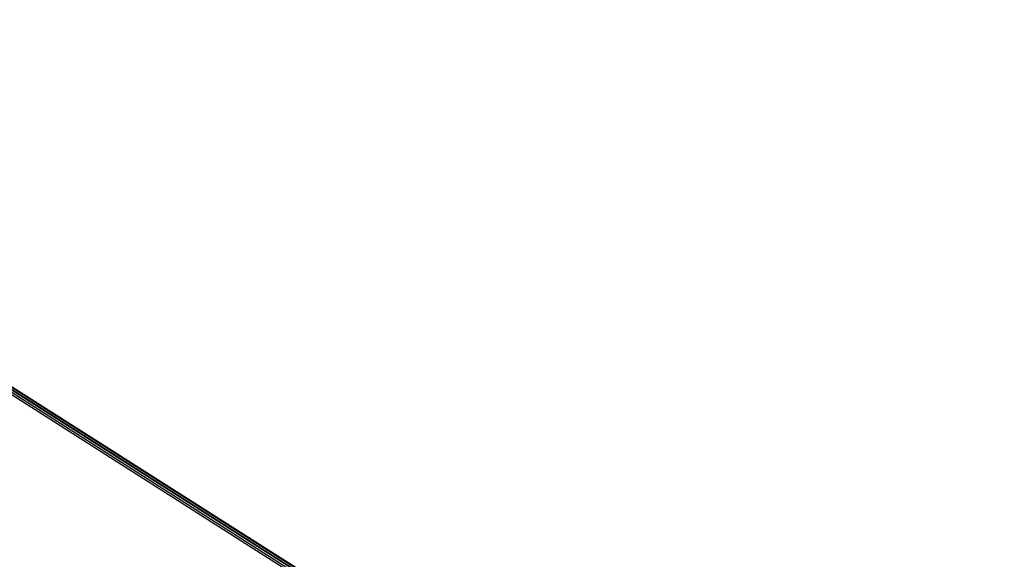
# Model space of a CAD drawing. Extents: x 1160061 to 2574774, y 200346 to 1150371.
# Tile 118 of 123: x 2465080 to 2482675, y 376641 to 386276. Entities that reach past the tile are written whole.
import ezdxf

# ---------------------------------------------------------------- set-up
doc = ezdxf.new("R2010")
doc.units = 0
doc.header["$MEASUREMENT"] = 0
doc.layers.add('Prop Drainage Structure Scour Hole Detail CELL', color=9, linetype='Continuous', lineweight=30)
doc.layers.add('Typical Terminator CELL', color=7, linetype='Continuous', lineweight=0)
doc.styles.add('Style-GEOMETRICFUTURA_211_M_L', font='GEOMETRICFUTURA_211_M_L.shx')
doc.dimstyles.new('erosion_control', dxfattribs={"dimtxt": 4.99999, "dimasz": 9.99998, "dimexe": 2.499995, "dimexo": 2.499995, "dimgap": 2.499995, "dimtad": 0, "dimtih": 1, "dimtoh": 1, "dimzin": 3, "dimdsep": 46, "dimtxsty": 'Style-GEOMETRICFUTURA_211_M_L', "dimcen": 0.09, "dimaunit": 1, "dimadec": 4, "dimazin": 3, "dimtfac": 1, "dimtofl": 0, "dimtmove": 0, "dimatfit": 1, "dimfxl": 1, "dimtzin": 3, "dimlwd": 106, "dimarcsym": 0})

# ---------------------------------------------------------------- blocks, each defined once
blk = doc.blocks.new('TERMINATOR_0.5')
at = {"color": 1, "linetype": 'Continuous', "lineweight": 0}
blk.add_line((0, 0), (-0.992551, -0.12183), dxfattribs=at)
at = {"layer": 'Typical Terminator CELL', "color": 1, "linetype": 'Continuous', "lineweight": 0, "extrusion": (0, 0, -1)}
blk.add_solid([(1.016539, 0.122782), (0, 0), (0.866019, -0.106299), (0.961185, -0.373521)], dxfattribs=at)
blk = doc.blocks.new('PROP DRAINAGE STRUCTURE SCOUR HOLE DETAIL')
at = {"layer": 'Prop Drainage Structure Scour Hole Detail CELL', "lineweight": 13, "annotation_type": 0, "has_hookline": 1, "hookline_direction": 1, "horizontal_direction": (0.160147, 0.987093, 0)}
for points, text_width in [([(107.358259, 42.535433), (574927.015532, 1339896.744006)], 61.936846), ([(116.167115, 46.576125), (574887.486302, 1339875.985101)], 7.606045), ([(148.543029, 41.906318), (574865.250415, 1339925.777013)], 36.375685), ([(165.787546, 46.508689), (574861.7786, 1339889.752708)], 17.053299), ([(85.237387, 180.033314), (574895.006536, 1339718.847286)], 35.884777), ([(117.374823, 167.995839), (574899.508765, 1339774.464058)], 48.18051)]:
    blk.add_leader(points, dimstyle='erosion_control', override={"dimtxt": 3.999992, "dimasz": 3.999992, "dimgap": 1.999996, "dimldrblk": 'TERMINATOR_0.5', "dimlwd": -2}, dxfattribs=dict(at, text_width=text_width))

msp = doc.modelspace()

# ---------------------------------------------------------------- block references
at = {"layer": 'Prop Drainage Structure Scour Hole Detail CELL', "rotation": 80.78459}
msp.add_blockref('PROP DRAINAGE STRUCTURE SCOUR HOLE DETAIL', (2482693, 368280), dxfattribs=at)

doc.saveas('drawing.dxf')
